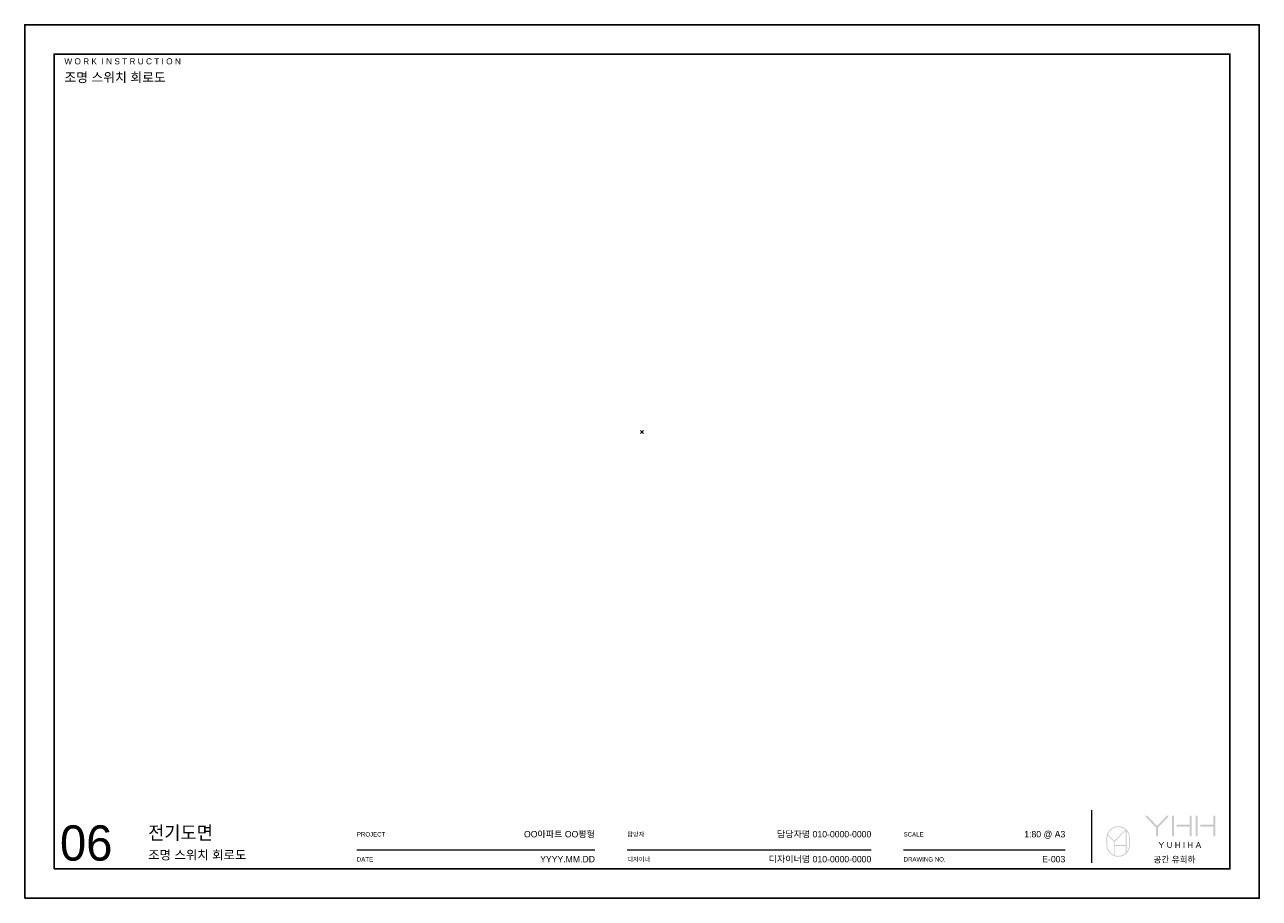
# Model space of a CAD drawing. Header units: millimetres. Extents: x 488786 to 747986, y 25193 to 95000.
# Tile 126 of 127: x 676786 to 710386, y 25193 to 48953. Entities that reach past the tile are written whole.
import ezdxf
from ezdxf.enums import TextEntityAlignment as Align

# ---------------------------------------------------------------- set-up
doc = ezdxf.new("R2010")
doc.units = ezdxf.units.MM
doc.layers.get('Defpoints').update_dxf_attribs({"color": 142})
doc.layers.add('12. TXT1', color=132, linetype='Continuous')
doc.layers.add('20. FOR', color=7, linetype='Continuous')
doc.styles.add('YUHIHA_TEXT', font='Pretendard-Regular.ttf')
doc.styles.add('YUHIHA_TEXT_BOLD', font='txt')

# ---------------------------------------------------------------- blocks, each defined once
blk = doc.blocks.new('YUHIHA_Sheet_Logo_Symbol')
h = blk.add_hatch(color=7)
h.paths.add_polyline_path([(7.7, 4), (7.69, 3.89), (7.69, 3.78), (7.68, 3.67), (7.67, 3.56), (7.65, 3.45), (7.64, 3.34), (7.62, 3.23), (7.59, 3.13), (7.56, 3.02), (7.53, 2.92), (7.5, 2.82), (7.47, 2.72), (7.43, 2.62), (7.39, 2.52), (7.34, 2.42), (7.29, 2.33), (7.25, 2.23), (7.19, 2.14), (7.14, 2.05), (7.08, 1.96), (7.02, 1.88), (6.96, 1.79), (6.9, 1.71), (6.83, 1.63), (6.83, 8.76), (6.9, 8.68), (6.96, 8.59), (7.02, 8.51), (7.08, 8.42), (7.14, 8.33), (7.19, 8.24), (7.25, 8.15), (7.29, 8.06), (7.34, 7.96), (7.39, 7.87), (7.43, 7.77), (7.47, 7.67), (7.5, 7.57), (7.53, 7.47), (7.56, 7.36), (7.59, 7.26), (7.62, 7.15), (7.64, 7.05), (7.65, 6.94), (7.67, 6.83), (7.68, 6.72), (7.69, 6.61), (7.69, 6.5), (7.7, 6.39), (7.7, 4)], flags=0)
h.paths.add_polyline_path([(2.82, 0.5), (2.82, 3.66), (6.53, 3.66), (6.53, 1.31), (6.44, 1.23), (6.36, 1.16), (6.27, 1.08), (6.18, 1.02), (6.08, 0.95), (5.99, 0.89), (5.89, 0.83), (5.79, 0.77), (5.69, 0.72), (5.59, 0.67), (5.49, 0.62), (5.38, 0.57), (5.27, 0.53), (5.16, 0.49), (5.05, 0.46), (4.94, 0.43), (4.83, 0.4), (4.71, 0.37), (4.6, 0.35), (4.48, 0.34), (4.36, 0.32), (4.24, 0.31), (4.12, 0.31), (4, 0.3), (3.95, 0.3), (3.9, 0.31), (3.85, 0.31), (3.8, 0.31), (3.74, 0.31), (3.69, 0.32), (3.64, 0.32), (3.59, 0.33), (3.54, 0.33), (3.49, 0.34), (3.45, 0.35), (3.4, 0.35), (3.35, 0.36), (3.3, 0.37), (3.25, 0.38), (3.2, 0.39), (3.15, 0.4), (3.11, 0.41), (3.06, 0.43), (3.01, 0.44), (2.96, 0.45), (2.92, 0.47), (2.87, 0.48), (2.82, 0.5)], flags=0)
h.paths.add_polyline_path([(0.3, 4), (0.3, 6.39), (0.3, 6.42), (0.3, 6.46), (0.31, 6.5), (0.31, 6.53), (0.31, 6.57), (0.31, 6.61), (0.31, 6.64), (0.32, 6.68), (0.32, 6.72), (0.32, 6.75), (0.33, 6.79), (0.33, 6.83), (0.34, 6.86), (0.34, 6.9), (0.35, 6.93), (0.35, 6.97), (0.36, 7.01), (0.36, 7.04), (0.37, 7.08), (0.38, 7.11), (0.38, 7.15), (0.39, 7.18), (0.4, 7.22), (0.41, 7.25), (2.52, 5.14), (2.52, 0.61), (2.36, 0.69), (2.2, 0.77), (2.05, 0.86), (1.9, 0.96), (1.76, 1.06), (1.62, 1.17), (1.49, 1.29), (1.37, 1.41), (1.25, 1.54), (1.13, 1.67), (1.02, 1.81), (0.92, 1.96), (0.83, 2.1), (0.74, 2.26), (0.66, 2.42), (0.59, 2.58), (0.52, 2.74), (0.47, 2.91), (0.42, 3.09), (0.38, 3.26), (0.35, 3.44), (0.32, 3.63), (0.31, 3.81), (0.3, 4)], flags=0)
h.paths.add_polyline_path([(4, 10.08), (4.12, 10.08), (4.23, 10.07), (4.34, 10.07), (4.46, 10.05), (4.57, 10.04), (4.68, 10.02), (4.79, 10), (4.9, 9.97), (5, 9.94), (5.11, 9.91), (5.21, 9.88), (5.32, 9.84), (5.42, 9.8), (5.52, 9.75), (5.62, 9.71), (5.71, 9.66), (5.81, 9.61), (5.9, 9.55), (5.99, 9.5), (6.08, 9.44), (6.17, 9.37), (6.26, 9.31), (6.34, 9.24), (6.42, 9.17), (2.67, 5.42), (0.51, 7.59), (0.57, 7.76), (0.65, 7.94), (0.73, 8.11), (0.83, 8.27), (0.93, 8.43), (1.03, 8.59), (1.15, 8.74), (1.27, 8.88), (1.4, 9.01), (1.54, 9.14), (1.68, 9.26), (1.83, 9.38), (1.99, 9.48), (2.15, 9.58), (2.31, 9.67), (2.49, 9.76), (2.66, 9.83), (2.84, 9.89), (3.03, 9.95), (3.21, 10), (3.41, 10.03), (3.6, 10.06), (3.8, 10.08), (4, 10.08)], flags=0)
h.paths.add_polyline_path([(6.59, 9.02), (6.53, 9.08), (6.53, 9.07), (6.54, 9.07), (6.54, 9.07), (6.54, 9.07), (6.54, 9.06), (6.55, 9.06), (6.55, 9.06), (6.55, 9.06), (6.55, 9.05), (6.56, 9.05), (6.56, 9.05), (6.56, 9.05), (6.56, 9.04), (6.57, 9.04), (6.57, 9.04), (6.57, 9.04), (6.57, 9.04), (6.58, 9.03), (6.58, 9.03), (6.58, 9.03), (6.58, 9.03), (6.58, 9.02), (6.59, 9.02), (6.59, 9.02), (6.59, 9.02)], flags=0)
h.paths.add_polyline_path([(2.82, 5.14), (6.53, 8.84), (6.53, 3.97), (2.82, 3.97), (2.82, 5.14)], flags=0)
h.paths.add_polyline_path([(4, 10.39), (3.73, 10.38), (3.46, 10.35), (3.19, 10.3), (2.94, 10.24), (2.69, 10.16), (2.44, 10.07), (2.21, 9.96), (1.98, 9.84), (1.76, 9.7), (1.56, 9.55), (1.36, 9.39), (1.17, 9.21), (1, 9.03), (0.83, 8.83), (0.68, 8.62), (0.55, 8.4), (0.42, 8.18), (0.31, 7.94), (0.22, 7.7), (0.14, 7.45), (0.08, 7.19), (0.04, 6.93), (0.01, 6.66), (0, 6.39), (0, 4), (0.01, 3.73), (0.04, 3.46), (0.08, 3.2), (0.14, 2.94), (0.22, 2.69), (0.31, 2.44), (0.42, 2.21), (0.55, 1.98), (0.68, 1.77), (0.83, 1.56), (1, 1.36), (1.17, 1.17), (1.36, 1), (1.56, 0.83), (1.76, 0.68), (1.98, 0.55), (2.21, 0.42), (2.44, 0.31), (2.69, 0.22), (2.94, 0.14), (3.19, 0.08), (3.46, 0.04), (3.73, 0.01), (4, 0), (4.27, 0.01), (4.54, 0.04), (4.8, 0.08), (5.06, 0.14), (5.31, 0.22), (5.56, 0.31), (5.79, 0.42), (6.02, 0.55), (6.23, 0.68), (6.44, 0.83), (6.64, 1), (6.83, 1.17), (7, 1.36), (7.17, 1.56), (7.32, 1.77), (7.45, 1.98), (7.58, 2.21), (7.69, 2.44), (7.78, 2.69), (7.86, 2.94), (7.92, 3.2), (7.96, 3.46), (7.99, 3.73), (8, 4), (8, 6.39), (7.99, 6.66), (7.96, 6.93), (7.92, 7.19), (7.86, 7.45), (7.78, 7.7), (7.69, 7.94), (7.58, 8.18), (7.45, 8.4), (7.32, 8.62), (7.17, 8.83), (7, 9.03), (6.83, 9.21), (6.64, 9.39), (6.44, 9.55), (6.23, 9.7), (6.02, 9.84), (5.79, 9.96), (5.56, 10.07), (5.31, 10.16), (5.06, 10.24), (4.8, 10.3), (4.54, 10.35), (4.27, 10.38), (4, 10.39)], flags=0)
blk = doc.blocks.new('YUHIHA_Sheet_Logo_Wordmark')
for points in [[(3.86, 3.98), (3.86, 6.89), (0, 10.99), (0.89, 10.99), (4.21, 7.47), (7.55, 10.99), (8.38, 10.99), (4.52, 6.89), (4.52, 3.98), (3.86, 3.98)], [(5.78, 0.79), (5.78, 0.02), (5.55, 0.02), (5.55, 0.79), (4.76, 1.99), (5.04, 1.99), (5.66, 1.04), (6.29, 1.99), (6.57, 1.99), (5.78, 0.79)], [(9.14, 0.39), (9.13, 0.38), (9.12, 0.37), (9.11, 0.35), (9.1, 0.34), (9.09, 0.32), (9.08, 0.31), (9.07, 0.3), (9.06, 0.28), (9.05, 0.27), (9.03, 0.26), (9.02, 0.24), (9.01, 0.23), (9, 0.22), (8.99, 0.21), (8.97, 0.2), (8.96, 0.19), (8.95, 0.18), (8.94, 0.16), (8.92, 0.15), (8.91, 0.14), (8.89, 0.13), (8.88, 0.13), (8.87, 0.12), (8.85, 0.11), (8.84, 0.1), (8.82, 0.09), (8.81, 0.08), (8.79, 0.07), (8.78, 0.07), (8.76, 0.06), (8.74, 0.05), (8.73, 0.05), (8.71, 0.04), (8.7, 0.04), (8.68, 0.03), (8.67, 0.03), (8.65, 0.02), (8.64, 0.02), (8.62, 0.02), (8.61, 0.01), (8.59, 0.01), (8.57, 0.01), (8.56, 0), (8.54, 0), (8.53, 0), (8.51, 0), (8.49, 0), (8.48, 0), (8.46, 0), (8.44, 0), (8.42, 0), (8.41, 0), (8.39, 0), (8.37, 0.01), (8.36, 0.01), (8.34, 0.01), (8.32, 0.01), (8.31, 0.02), (8.29, 0.02), (8.27, 0.03), (8.26, 0.03), (8.24, 0.04), (8.22, 0.04), (8.21, 0.05), (8.19, 0.05), (8.18, 0.06), (8.16, 0.07), (8.15, 0.07), (8.13, 0.08), (8.12, 0.09), (8.1, 0.1), (8.09, 0.11), (8.07, 0.11), (8.06, 0.12), (8.05, 0.13), (8.03, 0.14), (8.02, 0.15), (8, 0.16), (7.99, 0.17), (7.98, 0.18), (7.97, 0.2), (7.95, 0.21), (7.94, 0.22), (7.93, 0.23), (7.92, 0.24), (7.91, 0.25), (7.9, 0.27), (7.89, 0.28), (7.88, 0.29), (7.87, 0.31), (7.86, 0.32), (7.85, 0.33), (7.84, 0.35), (7.83, 0.36), (7.82, 0.38), (7.81, 0.39), (7.8, 0.41), (7.79, 0.42), (7.79, 0.44), (7.78, 0.45), (7.77, 0.47), (7.77, 0.48), (7.76, 0.5), (7.75, 0.52), (7.75, 0.53), (7.74, 0.55), (7.74, 0.57), (7.73, 0.58), (7.73, 0.6), (7.73, 0.62), (7.72, 0.63), (7.72, 0.65), (7.72, 0.67), (7.72, 0.69), (7.71, 0.7), (7.71, 0.72), (7.71, 0.74), (7.71, 0.76), (7.71, 0.77), (7.71, 0.79), (7.71, 1.99), (7.95, 1.99), (7.95, 0.79), (7.95, 0.78), (7.95, 0.77), (7.95, 0.76), (7.95, 0.74), (7.95, 0.73), (7.95, 0.72), (7.96, 0.7), (7.96, 0.69), (7.96, 0.68), (7.96, 0.67), (7.96, 0.66), (7.97, 0.64), (7.97, 0.63), (7.97, 0.62), (7.98, 0.61), (7.98, 0.6), (7.98, 0.59), (7.99, 0.57), (7.99, 0.56), (8, 0.55), (8, 0.54), (8.01, 0.53), (8.01, 0.52), (8.02, 0.51), (8.02, 0.5), (8.03, 0.49), (8.04, 0.48), (8.04, 0.47), (8.05, 0.46), (8.06, 0.45), (8.06, 0.44), (8.07, 0.43), (8.08, 0.42), (8.09, 0.41), (8.09, 0.41), (8.1, 0.4), (8.11, 0.39), (8.12, 0.38), (8.13, 0.37), (8.13, 0.37), (8.14, 0.36), (8.15, 0.35), (8.16, 0.35), (8.17, 0.34), (8.18, 0.33), (8.19, 0.33), (8.2, 0.32), (8.21, 0.31), (8.22, 0.31), (8.23, 0.3), (8.24, 0.3), (8.25, 0.29), (8.26, 0.29), (8.27, 0.28), (8.28, 0.28), (8.29, 0.27), (8.3, 0.27), (8.31, 0.27), (8.32, 0.26), (8.34, 0.26), (8.35, 0.26), (8.36, 0.26), (8.37, 0.25), (8.38, 0.25), (8.39, 0.25), (8.4, 0.25), (8.42, 0.25), (8.43, 0.25), (8.44, 0.24), (8.45, 0.24), (8.46, 0.24), (8.48, 0.24), (8.49, 0.24), (8.5, 0.24), (8.51, 0.24), (8.52, 0.25), (8.53, 0.25), (8.54, 0.25), (8.56, 0.25), (8.57, 0.25), (8.58, 0.25), (8.59, 0.26), (8.6, 0.26), (8.61, 0.26), (8.62, 0.26), (8.63, 0.27), (8.64, 0.27), (8.65, 0.28), (8.66, 0.28), (8.67, 0.28), (8.69, 0.29), (8.7, 0.29), (8.71, 0.3), (8.72, 0.3), (8.73, 0.31), (8.74, 0.31), (8.75, 0.32), (8.76, 0.33), (8.77, 0.33), (8.78, 0.34), (8.79, 0.35), (8.79, 0.35), (8.8, 0.36), (8.81, 0.37), (8.82, 0.38), (8.83, 0.38), (8.84, 0.39), (8.85, 0.4), (8.85, 0.41), (8.86, 0.42), (8.87, 0.43), (8.88, 0.43), (8.88, 0.44), (8.89, 0.45), (8.9, 0.46), (8.91, 0.47), (8.91, 0.48), (8.92, 0.49), (8.93, 0.5), (8.93, 0.51), (8.94, 0.52), (8.94, 0.53), (8.95, 0.54), (8.95, 0.56), (8.96, 0.57), (8.96, 0.58), (8.97, 0.59), (8.97, 0.6), (8.98, 0.61), (8.98, 0.62), (8.98, 0.63), (8.99, 0.65), (8.99, 0.66), (8.99, 0.67), (8.99, 0.68), (9, 0.69), (9, 0.71), (9, 0.72), (9, 0.73), (9, 0.74), (9, 0.76), (9, 0.77), (9, 0.78), (9, 0.79), (9, 1.99), (9.24, 1.99), (9.24, 0.79), (9.24, 0.77), (9.24, 0.76), (9.24, 0.74), (9.24, 0.72), (9.24, 0.7), (9.24, 0.69), (9.24, 0.67), (9.23, 0.65), (9.23, 0.63), (9.23, 0.62), (9.22, 0.6), (9.22, 0.58), (9.21, 0.57), (9.21, 0.55), (9.2, 0.54), (9.2, 0.52), (9.19, 0.5), (9.18, 0.49), (9.18, 0.47), (9.17, 0.46), (9.16, 0.44), (9.15, 0.43), (9.15, 0.41), (9.14, 0.39)], [(12, 0.02), (11.76, 0.02), (11.76, 0.91), (10.72, 0.91), (10.72, 0.02), (10.48, 0.02), (10.48, 1.99), (10.72, 1.99), (10.72, 1.15), (11.76, 1.15), (11.76, 1.99), (12, 1.99), (12, 0.02)], [(13.25, 1.99), (13.48, 1.99), (13.48, 0.02), (13.25, 0.02), (13.25, 1.99)], [(16.25, 0.02), (16.01, 0.02), (16.01, 0.91), (14.97, 0.91), (14.97, 0.02), (14.73, 0.02), (14.73, 1.99), (14.97, 1.99), (14.97, 1.15), (16.01, 1.15), (16.01, 1.99), (16.25, 1.99), (16.25, 0.02)]]:
    blk.add_hatch(color=7).paths.add_polyline_path(points, flags=0)
h = blk.add_hatch(color=7)
h.paths.add_polyline_path([(15.29, 3.91), (15.29, 7.25), (10.89, 7.25), (10.89, 7.86), (15.29, 7.86), (15.29, 10.99), (15.95, 10.99), (15.95, 3.91), (15.29, 3.91)], flags=0)
h.paths.add_polyline_path([(9.31, 10.99), (9.97, 10.99), (9.97, 3.91), (9.31, 3.91), (9.31, 10.99)], flags=0)
h = blk.add_hatch(color=7)
h.paths.add_polyline_path([(23.33, 3.91), (23.33, 7.25), (18.94, 7.25), (18.94, 7.86), (23.33, 7.86), (23.33, 10.99), (24, 10.99), (24, 3.91), (23.33, 3.91)], flags=0)
h.paths.add_polyline_path([(17.36, 10.99), (18.02, 10.99), (18.02, 3.91), (17.36, 3.91), (17.36, 10.99)], flags=0)
h = blk.add_hatch(color=7)
h.paths.add_polyline_path([(18.65, 0.81), (18.29, 1.7), (17.92, 0.81), (18.65, 0.81)], flags=0)
h.paths.add_polyline_path([(19.24, 0.02), (18.98, 0.02), (18.75, 0.57), (17.82, 0.57), (17.59, 0.02), (17.34, 0.02), (18.16, 1.99), (18.42, 1.99), (19.24, 0.02)], flags=0)
blk = doc.blocks.new('YUHIHA_Sheet_A3')
at = {"color": 8, "lineweight": 9}
for p, q in [((363, 12), (363, 30)), ((205, 16.5), (288, 16.5))]:
    blk.add_line(p, q, dxfattribs=at)
at = {"color": 8}
blk.add_lwpolyline([(0, 0), (420, 0), (420, 297), (0, 297)], close=True, dxfattribs=at)
at = {"layer": 'Defpoints'}
for p, q in [((209.5, 158), (210.5, 159)), ((209.5, 159), (210.5, 158))]:
    blk.add_line(p, q, dxfattribs=at)
at = {"layer": 'Defpoints', "color": 7}
blk.add_lwpolyline([(10, 10), (410, 10), (410, 287), (10, 287)], close=True, dxfattribs=at)
for name, p in [('YUHIHA_Sheet_Logo_Wordmark', (381, 17.12)), ('YUHIHA_Sheet_Logo_Symbol', (368, 14.12))]:
    blk.add_blockref(name, p)
at = {"layer": '12. TXT1', "style": 'YUHIHA_TEXT'}
for s, height, p in [('담당자', 1.5, (205, 21)), ('디자이너', 1.5, (205, 12.5)), ('공간 유희하', 2.1, (384, 12.12))]:
    blk.add_text(s, height=height, dxfattribs=at).set_placement(p)
at = {"layer": '12. TXT1', "style": 'YUHIHA_TEXT', "flags": 1}
blk.add_attdef('DRAWING_LABEL', text='', height=2.3, dxfattribs=at).set_placement((288, 25.7), align=Align.RIGHT)
at = {"layer": '12. TXT1', "style": 'YUHIHA_TEXT'}
for tag, p, height in [('SHEET', (12, 12.8), 12), ('DRAWING', (42, 13.2), 3.1)]:
    blk.add_attdef(tag, p, '', height=height, dxfattribs=at)
blk.add_attdef('DRAWING_NO', text='', height=2.2, dxfattribs=at).set_placement((354, 12.2), align=Align.RIGHT)
blk = doc.blocks.new('YUHIHA_Sheet_ProjectInfo')
at = {"color": 8, "lineweight": 9}
for p, q in [((113, 16.5), (194, 16.5)), ((299, 16.5), (354, 16.5))]:
    blk.add_line(p, q, dxfattribs=at)
at = {"layer": '12. TXT1', "style": 'YUHIHA_TEXT'}
for s, p in [('PROJECT', (113, 21)), ('SCALE', (299, 21)), ('DATE', (113, 12.5)), ('DRAWING NO.', (299, 12.5))]:
    blk.add_text(s, height=1.5, dxfattribs=at).set_placement(p)
for s, p in [('OO아파트 OO평형', (194, 20.7)), ('담당자명 010-0000-0000', (288, 20.7)), ('1:80 @ A3', (354, 20.7)), ('YYYY.MM.DD', (194, 12.2)), ('디자이너명 010-0000-0000', (288, 12.2))]:
    blk.add_text(s, height=2.2, dxfattribs=at).set_placement(p, align=Align.RIGHT)
blk = doc.blocks.new('YUHIHA_Sheet_Title_Electrical')
at = {"layer": '12. TXT1', "style": 'YUHIHA_TEXT_BOLD'}
blk.add_text('전기도면', height=4.6, dxfattribs=at).set_placement((42, 20))
blk = doc.blocks.new('YUHIHA_Sheet_Header_06LightingCircuitPlan')
at = {"layer": '12. TXT1', "style": 'YUHIHA_TEXT'}
blk.add_text('조명 스위치 회로도', height=3.2, dxfattribs=at).set_placement((13.5, 277.5))
at = {"layer": '20. FOR', "style": 'YUHIHA_TEXT'}
blk.add_text('W O R K  I N S T R U C T I O N', height=2.1, dxfattribs=at).set_placement((13.5, 283.5))
blk = doc.blocks.new('YUHIHA_Sheet_06LightingCircuitPlan_Standard')
at = {"xscale": 80, "yscale": 80, "zscale": 80}
blk.add_blockref('YUHIHA_Sheet_Header_06LightingCircuitPlan', (71439, 38477), dxfattribs=at)
at = {"layer": '20. FOR', "xscale": 80, "yscale": 80, "zscale": 80}
blk.add_blockref('YUHIHA_Sheet_A3', (71439, 38477), dxfattribs=at).add_auto_attribs({'SHEET': '06', 'DRAWING': '조명 스위치 회로도', 'DRAWING_NO': 'E-003'})
for name in ['YUHIHA_Sheet_Title_Electrical', 'YUHIHA_Sheet_ProjectInfo']:
    blk.add_blockref(name, (71439, 38477), dxfattribs=at)

msp = doc.modelspace()

# ---------------------------------------------------------------- block references
msp.add_blockref('YUHIHA_Sheet_06LightingCircuitPlan_Standard', (605346.9, -13284))

doc.saveas('drawing.dxf')
